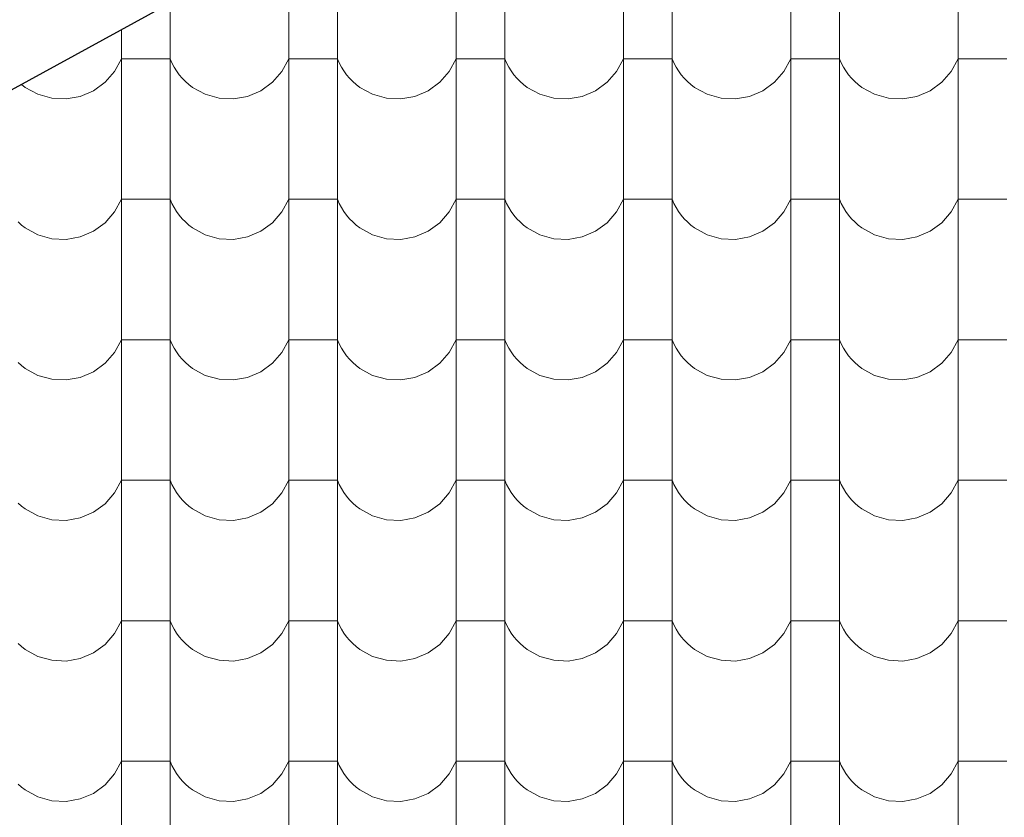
# Model space of a CAD drawing. Header units: millimetres. Extents: x -61343 to 9939, y -6894 to 7453.
# Tile 181 of 255: x 1342 to 1536, y -5318 to -5161. Entities that reach past the tile are written whole.
import ezdxf

# ---------------------------------------------------------------- set-up
doc = ezdxf.new("R2010")
doc.units = ezdxf.units.MM
doc.header["$MEASUREMENT"] = 0
doc.layers.add('810-G Ogólne', color=7, linetype='Continuous')
doc.layers.add('990-D Import IFC', color=7, linetype='Continuous')

# ---------------------------------------------------------------- blocks, each defined once
blk = doc.blocks.new('*X1830', base_point=(515069.4, 47309.9))
at = {"layer": '990-D Import IFC', "color": 251, "linetype": 'Continuous', "lineweight": 13, "true_color": 0x6a6a6a}
for p, q in [((523697.5, -39391.1), (523697.5, -39668.1)), ((523931.4, -39391.1), (523931.4, -39668.1)), ((524027.5, -39391.1), (524027.5, -39668.1)), ((524261.4, -39391.1), (524261.4, -39668.1)), ((524357.5, -39391.1), (524357.5, -39668.1)), ((524591.4, -39391.1), (524591.4, -39668.1)), ((524687.5, -39391.1), (524687.5, -39668.1)), ((524921.4, -39391.1), (524921.4, -39668.1)), ((525017.5, -39391.1), (525017.5, -39668.1)), ((525251.4, -39391.1), (525251.4, -39668.1)), ((523601.4, -39441.8), (523601.4, -39668.1)), ((523588.1, -39524.2), (523601.4, -39499.2)), ((523649.4, -39499.2), (523601.4, -39499.2)), ((523697.5, -39499.2), (523649.4, -39499.2)), ((523697.5, -39499.2), (523701.1, -39507.5)), ((523701.1, -39507.5), (523705.4, -39515.6)), ((523918.1, -39524.2), (523931.4, -39499.2)), ((523979.4, -39499.2), (523931.4, -39499.2)), ((524027.5, -39499.2), (523979.4, -39499.2)), ((524027.5, -39499.2), (524031.1, -39507.5)), ((524031.1, -39507.5), (524035.4, -39515.6)), ((524248.1, -39524.2), (524261.4, -39499.2)), ((524309.4, -39499.2), (524261.4, -39499.2)), ((524357.5, -39499.2), (524309.4, -39499.2)), ((524357.5, -39499.2), (524361.1, -39507.5)), ((524361.1, -39507.5), (524365.4, -39515.6)), ((524578.1, -39524.2), (524591.4, -39499.2)), ((524639.4, -39499.2), (524591.4, -39499.2)), ((524687.5, -39499.2), (524639.4, -39499.2)), ((524687.5, -39499.2), (524691.1, -39507.5)), ((524691.1, -39507.5), (524695.4, -39515.6)), ((524908.1, -39524.2), (524921.4, -39499.2)), ((524969.4, -39499.2), (524921.4, -39499.2)), ((525017.5, -39499.2), (524969.4, -39499.2)), ((525017.5, -39499.2), (525021.1, -39507.5)), ((525021.1, -39507.5), (525025.4, -39515.6)), ((525238.1, -39524.2), (525251.4, -39499.2)), ((525299.4, -39499.2), (525251.4, -39499.2)), ((525347.5, -39499.2), (525299.4, -39499.2)), ((523569.4, -39545.7), (523588.1, -39524.2)), ((523705.4, -39515.6), (523710.2, -39523.3)), ((523710.2, -39523.3), (523715.5, -39530.7)), ((523715.5, -39530.7), (523721.4, -39537.6)), ((523899.4, -39545.7), (523918.1, -39524.2)), ((524035.4, -39515.6), (524040.2, -39523.3)), ((524040.2, -39523.3), (524045.5, -39530.7)), ((524045.5, -39530.7), (524051.4, -39537.6)), ((524229.4, -39545.7), (524248.1, -39524.2)), ((524365.4, -39515.6), (524370.2, -39523.3)), ((524370.2, -39523.3), (524375.5, -39530.7)), ((524375.5, -39530.7), (524381.4, -39537.6)), ((524559.4, -39545.7), (524578.1, -39524.2)), ((524695.4, -39515.6), (524700.2, -39523.3)), ((524700.2, -39523.3), (524705.5, -39530.7)), ((524705.5, -39530.7), (524711.4, -39537.6)), ((524889.4, -39545.7), (524908.1, -39524.2)), ((525025.4, -39515.6), (525030.2, -39523.3)), ((525030.2, -39523.3), (525035.5, -39530.7)), ((525035.5, -39530.7), (525041.4, -39537.6)), ((525219.4, -39545.7), (525238.1, -39524.2)), ((523404.2, -39549.8), (523404.6, -39550.2)), ((523404.6, -39550.2), (523411.9, -39555.7)), ((523546.5, -39562.4), (523569.4, -39545.7)), ((523721.4, -39537.6), (523727.8, -39544.1)), ((523727.8, -39544.1), (523734.6, -39550.2)), ((523734.6, -39550.2), (523741.9, -39555.7)), ((523876.5, -39562.4), (523899.4, -39545.7)), ((524051.4, -39537.6), (524057.8, -39544.1)), ((524057.8, -39544.1), (524064.6, -39550.2)), ((524064.6, -39550.2), (524071.9, -39555.7)), ((524206.5, -39562.4), (524229.4, -39545.7)), ((524381.4, -39537.6), (524387.8, -39544.1)), ((524387.8, -39544.1), (524394.6, -39550.2)), ((524394.6, -39550.2), (524401.9, -39555.7)), ((524536.5, -39562.4), (524559.4, -39545.7)), ((524711.4, -39537.6), (524717.8, -39544.1)), ((524717.8, -39544.1), (524724.6, -39550.2)), ((524724.6, -39550.2), (524731.9, -39555.7)), ((524866.5, -39562.4), (524889.4, -39545.7)), ((525041.4, -39537.6), (525047.8, -39544.1)), ((525047.8, -39544.1), (525054.6, -39550.2)), ((525054.6, -39550.2), (525061.9, -39555.7)), ((525196.5, -39562.4), (525219.4, -39545.7)), ((523411.9, -39555.7), (523436.7, -39569.4)), ((523436.7, -39569.4), (523464.1, -39577.1)), ((523520.4, -39573.5), (523546.5, -39562.4)), ((523741.9, -39555.7), (523766.7, -39569.4)), ((523766.7, -39569.4), (523794.1, -39577.1)), ((523850.4, -39573.5), (523876.5, -39562.4)), ((524071.9, -39555.7), (524096.7, -39569.4)), ((524096.7, -39569.4), (524124.1, -39577.1)), ((524180.4, -39573.5), (524206.5, -39562.4)), ((524401.9, -39555.7), (524426.7, -39569.4)), ((524426.7, -39569.4), (524454.1, -39577.1)), ((524510.4, -39573.5), (524536.5, -39562.4)), ((524731.9, -39555.7), (524756.7, -39569.4)), ((524756.7, -39569.4), (524784.1, -39577.1)), ((524840.4, -39573.5), (524866.5, -39562.4)), ((525061.9, -39555.7), (525086.7, -39569.4)), ((525086.7, -39569.4), (525114.1, -39577.1)), ((525170.4, -39573.5), (525196.5, -39562.4)), ((523464.1, -39577.1), (523492.4, -39578.5)), ((523492.4, -39578.5), (523520.4, -39573.5)), ((523794.1, -39577.1), (523822.4, -39578.5)), ((523822.4, -39578.5), (523850.4, -39573.5)), ((524124.1, -39577.1), (524152.4, -39578.5)), ((524152.4, -39578.5), (524180.4, -39573.5)), ((524454.1, -39577.1), (524482.4, -39578.5)), ((524482.4, -39578.5), (524510.4, -39573.5)), ((524784.1, -39577.1), (524812.4, -39578.5)), ((524812.4, -39578.5), (524840.4, -39573.5)), ((525114.1, -39577.1), (525142.4, -39578.5)), ((525142.4, -39578.5), (525170.4, -39573.5)), ((523601.4, -39668.1), (523601.4, -39945.1)), ((523697.5, -39668.1), (523697.5, -39945.1)), ((523931.4, -39668.1), (523931.4, -39945.1)), ((524027.5, -39668.1), (524027.5, -39945.1)), ((524261.4, -39668.1), (524261.4, -39945.1)), ((524357.5, -39668.1), (524357.5, -39945.1)), ((524591.4, -39668.1), (524591.4, -39945.1)), ((524687.5, -39668.1), (524687.5, -39945.1)), ((524921.4, -39668.1), (524921.4, -39945.1)), ((525017.5, -39668.1), (525017.5, -39945.1)), ((525251.4, -39668.1), (525251.4, -39945.1)), ((523588.1, -39801.2), (523601.4, -39776.2)), ((523649.4, -39776.2), (523601.4, -39776.2)), ((523697.5, -39776.2), (523649.4, -39776.2)), ((523697.5, -39776.2), (523701.1, -39784.5)), ((523701.1, -39784.5), (523705.4, -39792.6)), ((523918.1, -39801.2), (523931.4, -39776.2)), ((523979.4, -39776.2), (523931.4, -39776.2)), ((524027.5, -39776.2), (523979.4, -39776.2)), ((524027.5, -39776.2), (524031.1, -39784.5)), ((524031.1, -39784.5), (524035.4, -39792.6)), ((524248.1, -39801.2), (524261.4, -39776.2)), ((524309.4, -39776.2), (524261.4, -39776.2)), ((524357.5, -39776.2), (524309.4, -39776.2)), ((524357.5, -39776.2), (524361.1, -39784.5)), ((524361.1, -39784.5), (524365.4, -39792.6)), ((524578.1, -39801.2), (524591.4, -39776.2)), ((524639.4, -39776.2), (524591.4, -39776.2)), ((524687.5, -39776.2), (524639.4, -39776.2)), ((524687.5, -39776.2), (524691.1, -39784.5)), ((524691.1, -39784.5), (524695.4, -39792.6)), ((524908.1, -39801.2), (524921.4, -39776.2)), ((524969.4, -39776.2), (524921.4, -39776.2)), ((525017.5, -39776.2), (524969.4, -39776.2)), ((525017.5, -39776.2), (525021.1, -39784.5)), ((525021.1, -39784.5), (525025.4, -39792.6)), ((525238.1, -39801.2), (525251.4, -39776.2)), ((525299.4, -39776.2), (525251.4, -39776.2)), ((525347.5, -39776.2), (525299.4, -39776.2)), ((523569.4, -39822.7), (523588.1, -39801.2)), ((523705.4, -39792.6), (523710.2, -39800.3)), ((523710.2, -39800.3), (523715.5, -39807.7)), ((523899.4, -39822.7), (523918.1, -39801.2)), ((524035.4, -39792.6), (524040.2, -39800.3)), ((524040.2, -39800.3), (524045.5, -39807.7)), ((524229.4, -39822.7), (524248.1, -39801.2)), ((524365.4, -39792.6), (524370.2, -39800.3)), ((524370.2, -39800.3), (524375.5, -39807.7)), ((524559.4, -39822.7), (524578.1, -39801.2)), ((524695.4, -39792.6), (524700.2, -39800.3)), ((524700.2, -39800.3), (524705.5, -39807.7)), ((524889.4, -39822.7), (524908.1, -39801.2)), ((525025.4, -39792.6), (525030.2, -39800.3)), ((525030.2, -39800.3), (525035.5, -39807.7)), ((525219.4, -39822.7), (525238.1, -39801.2)), ((523397.8, -39821.1), (523404.6, -39827.2)), ((523546.5, -39839.4), (523569.4, -39822.7)), ((523715.5, -39807.7), (523721.4, -39814.6)), ((523721.4, -39814.6), (523727.8, -39821.1)), ((523727.8, -39821.1), (523734.6, -39827.2)), ((523876.5, -39839.4), (523899.4, -39822.7)), ((524045.5, -39807.7), (524051.4, -39814.6)), ((524051.4, -39814.6), (524057.8, -39821.1)), ((524057.8, -39821.1), (524064.6, -39827.2)), ((524206.5, -39839.4), (524229.4, -39822.7)), ((524375.5, -39807.7), (524381.4, -39814.6)), ((524381.4, -39814.6), (524387.8, -39821.1)), ((524387.8, -39821.1), (524394.6, -39827.2)), ((524536.5, -39839.4), (524559.4, -39822.7)), ((524705.5, -39807.7), (524711.4, -39814.6)), ((524711.4, -39814.6), (524717.8, -39821.1)), ((524717.8, -39821.1), (524724.6, -39827.2)), ((524866.5, -39839.4), (524889.4, -39822.7)), ((525035.5, -39807.7), (525041.4, -39814.6)), ((525041.4, -39814.6), (525047.8, -39821.1)), ((525047.8, -39821.1), (525054.6, -39827.2)), ((525196.5, -39839.4), (525219.4, -39822.7)), ((523404.6, -39827.2), (523411.9, -39832.7)), ((523411.9, -39832.7), (523436.7, -39846.4)), ((523520.4, -39850.5), (523546.5, -39839.4)), ((523734.6, -39827.2), (523741.9, -39832.7)), ((523741.9, -39832.7), (523766.7, -39846.4)), ((523850.4, -39850.5), (523876.5, -39839.4)), ((524064.6, -39827.2), (524071.9, -39832.7)), ((524071.9, -39832.7), (524096.7, -39846.4)), ((524180.4, -39850.5), (524206.5, -39839.4)), ((524394.6, -39827.2), (524401.9, -39832.7)), ((524401.9, -39832.7), (524426.7, -39846.4)), ((524510.4, -39850.5), (524536.5, -39839.4)), ((524724.6, -39827.2), (524731.9, -39832.7)), ((524731.9, -39832.7), (524756.7, -39846.4)), ((524840.4, -39850.5), (524866.5, -39839.4)), ((525054.6, -39827.2), (525061.9, -39832.7)), ((525061.9, -39832.7), (525086.7, -39846.4)), ((525170.4, -39850.5), (525196.5, -39839.4)), ((523436.7, -39846.4), (523464.1, -39854.1)), ((523464.1, -39854.1), (523492.4, -39855.5)), ((523492.4, -39855.5), (523520.4, -39850.5)), ((523766.7, -39846.4), (523794.1, -39854.1)), ((523794.1, -39854.1), (523822.4, -39855.5)), ((523822.4, -39855.5), (523850.4, -39850.5)), ((524096.7, -39846.4), (524124.1, -39854.1)), ((524124.1, -39854.1), (524152.4, -39855.5)), ((524152.4, -39855.5), (524180.4, -39850.5)), ((524426.7, -39846.4), (524454.1, -39854.1)), ((524454.1, -39854.1), (524482.4, -39855.5)), ((524482.4, -39855.5), (524510.4, -39850.5)), ((524756.7, -39846.4), (524784.1, -39854.1)), ((524784.1, -39854.1), (524812.4, -39855.5)), ((524812.4, -39855.5), (524840.4, -39850.5)), ((525086.7, -39846.4), (525114.1, -39854.1)), ((525114.1, -39854.1), (525142.4, -39855.5)), ((525142.4, -39855.5), (525170.4, -39850.5)), ((523601.4, -39945.1), (523601.4, -40222.1)), ((523697.5, -39945.1), (523697.5, -40222.1)), ((523931.4, -39945.1), (523931.4, -40222.1)), ((524027.5, -39945.1), (524027.5, -40222.1)), ((524261.4, -39945.1), (524261.4, -40222.1)), ((524357.5, -39945.1), (524357.5, -40222.1)), ((524591.4, -39945.1), (524591.4, -40222.1)), ((524687.5, -39945.1), (524687.5, -40222.1)), ((524921.4, -39945.1), (524921.4, -40222.1)), ((525017.5, -39945.1), (525017.5, -40222.1)), ((525251.4, -39945.1), (525251.4, -40222.1)), ((523588.1, -40078.2), (523601.4, -40053.2)), ((523649.4, -40053.2), (523601.4, -40053.2)), ((523697.5, -40053.2), (523649.4, -40053.2)), ((523697.5, -40053.2), (523701.1, -40061.5)), ((523918.1, -40078.2), (523931.4, -40053.2)), ((523979.4, -40053.2), (523931.4, -40053.2)), ((524027.5, -40053.2), (523979.4, -40053.2)), ((524027.5, -40053.2), (524031.1, -40061.5)), ((524248.1, -40078.2), (524261.4, -40053.2)), ((524309.4, -40053.2), (524261.4, -40053.2)), ((524357.5, -40053.2), (524309.4, -40053.2)), ((524357.5, -40053.2), (524361.1, -40061.5)), ((524578.1, -40078.2), (524591.4, -40053.2)), ((524639.4, -40053.2), (524591.4, -40053.2)), ((524687.5, -40053.2), (524639.4, -40053.2)), ((524687.5, -40053.2), (524691.1, -40061.5)), ((524908.1, -40078.2), (524921.4, -40053.2)), ((524969.4, -40053.2), (524921.4, -40053.2)), ((525017.5, -40053.2), (524969.4, -40053.2)), ((525017.5, -40053.2), (525021.1, -40061.5)), ((525238.1, -40078.2), (525251.4, -40053.2)), ((525299.4, -40053.2), (525251.4, -40053.2)), ((525347.5, -40053.2), (525299.4, -40053.2)), ((523569.4, -40099.7), (523588.1, -40078.2)), ((523701.1, -40061.5), (523705.4, -40069.6)), ((523705.4, -40069.6), (523710.2, -40077.3)), ((523710.2, -40077.3), (523715.5, -40084.7)), ((523899.4, -40099.7), (523918.1, -40078.2)), ((524031.1, -40061.5), (524035.4, -40069.6)), ((524035.4, -40069.6), (524040.2, -40077.3)), ((524040.2, -40077.3), (524045.5, -40084.7)), ((524229.4, -40099.7), (524248.1, -40078.2)), ((524361.1, -40061.5), (524365.4, -40069.6)), ((524365.4, -40069.6), (524370.2, -40077.3)), ((524370.2, -40077.3), (524375.5, -40084.7)), ((524559.4, -40099.7), (524578.1, -40078.2)), ((524691.1, -40061.5), (524695.4, -40069.6)), ((524695.4, -40069.6), (524700.2, -40077.3)), ((524700.2, -40077.3), (524705.5, -40084.7)), ((524889.4, -40099.7), (524908.1, -40078.2)), ((525021.1, -40061.5), (525025.4, -40069.6)), ((525025.4, -40069.6), (525030.2, -40077.3)), ((525030.2, -40077.3), (525035.5, -40084.7)), ((525219.4, -40099.7), (525238.1, -40078.2)), ((523715.5, -40084.7), (523721.4, -40091.6)), ((523721.4, -40091.6), (523727.8, -40098.1)), ((524045.5, -40084.7), (524051.4, -40091.6)), ((524051.4, -40091.6), (524057.8, -40098.1)), ((524375.5, -40084.7), (524381.4, -40091.6)), ((524381.4, -40091.6), (524387.8, -40098.1)), ((524705.5, -40084.7), (524711.4, -40091.6)), ((524711.4, -40091.6), (524717.8, -40098.1)), ((525035.5, -40084.7), (525041.4, -40091.6)), ((525041.4, -40091.6), (525047.8, -40098.1)), ((523397.8, -40098.1), (523404.6, -40104.2)), ((523404.6, -40104.2), (523411.9, -40109.7)), ((523411.9, -40109.7), (523436.7, -40123.4)), ((523520.4, -40127.5), (523546.5, -40116.4)), ((523546.5, -40116.4), (523569.4, -40099.7)), ((523727.8, -40098.1), (523734.6, -40104.2)), ((523734.6, -40104.2), (523741.9, -40109.7)), ((523741.9, -40109.7), (523766.7, -40123.4)), ((523850.4, -40127.5), (523876.5, -40116.4)), ((523876.5, -40116.4), (523899.4, -40099.7)), ((524057.8, -40098.1), (524064.6, -40104.2)), ((524064.6, -40104.2), (524071.9, -40109.7)), ((524071.9, -40109.7), (524096.7, -40123.4)), ((524180.4, -40127.5), (524206.5, -40116.4)), ((524206.5, -40116.4), (524229.4, -40099.7)), ((524387.8, -40098.1), (524394.6, -40104.2)), ((524394.6, -40104.2), (524401.9, -40109.7)), ((524401.9, -40109.7), (524426.7, -40123.4)), ((524510.4, -40127.5), (524536.5, -40116.4)), ((524536.5, -40116.4), (524559.4, -40099.7)), ((524717.8, -40098.1), (524724.6, -40104.2)), ((524724.6, -40104.2), (524731.9, -40109.7)), ((524731.9, -40109.7), (524756.7, -40123.4)), ((524840.4, -40127.5), (524866.5, -40116.4)), ((524866.5, -40116.4), (524889.4, -40099.7)), ((525047.8, -40098.1), (525054.6, -40104.2)), ((525054.6, -40104.2), (525061.9, -40109.7)), ((525061.9, -40109.7), (525086.7, -40123.4)), ((525170.4, -40127.5), (525196.5, -40116.4)), ((525196.5, -40116.4), (525219.4, -40099.7)), ((523436.7, -40123.4), (523464.1, -40131.1)), ((523464.1, -40131.1), (523492.4, -40132.5)), ((523492.4, -40132.5), (523520.4, -40127.5)), ((523766.7, -40123.4), (523794.1, -40131.1)), ((523794.1, -40131.1), (523822.4, -40132.5)), ((523822.4, -40132.5), (523850.4, -40127.5)), ((524096.7, -40123.4), (524124.1, -40131.1)), ((524124.1, -40131.1), (524152.4, -40132.5)), ((524152.4, -40132.5), (524180.4, -40127.5)), ((524426.7, -40123.4), (524454.1, -40131.1)), ((524454.1, -40131.1), (524482.4, -40132.5)), ((524482.4, -40132.5), (524510.4, -40127.5)), ((524756.7, -40123.4), (524784.1, -40131.1)), ((524784.1, -40131.1), (524812.4, -40132.5)), ((524812.4, -40132.5), (524840.4, -40127.5)), ((525086.7, -40123.4), (525114.1, -40131.1)), ((525114.1, -40131.1), (525142.4, -40132.5)), ((525142.4, -40132.5), (525170.4, -40127.5)), ((523601.4, -40222.1), (523601.4, -40499.1)), ((523697.5, -40222.1), (523697.5, -40499.1)), ((523931.4, -40222.1), (523931.4, -40499.1)), ((524027.5, -40222.1), (524027.5, -40499.1)), ((524261.4, -40222.1), (524261.4, -40499.1)), ((524357.5, -40222.1), (524357.5, -40499.1)), ((524591.4, -40222.1), (524591.4, -40499.1)), ((524687.5, -40222.1), (524687.5, -40499.1)), ((524921.4, -40222.1), (524921.4, -40499.1)), ((525017.5, -40222.1), (525017.5, -40499.1)), ((525251.4, -40222.1), (525251.4, -40499.1)), ((523588.1, -40355.2), (523601.4, -40330.2)), ((523649.4, -40330.2), (523601.4, -40330.2)), ((523697.5, -40330.2), (523649.4, -40330.2)), ((523697.5, -40330.2), (523701.1, -40338.5)), ((523918.1, -40355.2), (523931.4, -40330.2)), ((523979.4, -40330.2), (523931.4, -40330.2)), ((524027.5, -40330.2), (523979.4, -40330.2)), ((524027.5, -40330.2), (524031.1, -40338.5)), ((524248.1, -40355.2), (524261.4, -40330.2)), ((524309.4, -40330.2), (524261.4, -40330.2)), ((524357.5, -40330.2), (524309.4, -40330.2)), ((524357.5, -40330.2), (524361.1, -40338.5)), ((524578.1, -40355.2), (524591.4, -40330.2)), ((524639.4, -40330.2), (524591.4, -40330.2)), ((524687.5, -40330.2), (524639.4, -40330.2)), ((524687.5, -40330.2), (524691.1, -40338.5)), ((524908.1, -40355.2), (524921.4, -40330.2)), ((524969.4, -40330.2), (524921.4, -40330.2)), ((525017.5, -40330.2), (524969.4, -40330.2)), ((525017.5, -40330.2), (525021.1, -40338.5)), ((525238.1, -40355.2), (525251.4, -40330.2)), ((525299.4, -40330.2), (525251.4, -40330.2)), ((525347.5, -40330.2), (525299.4, -40330.2)), ((523701.1, -40338.5), (523705.4, -40346.6)), ((523705.4, -40346.6), (523710.2, -40354.3)), ((524031.1, -40338.5), (524035.4, -40346.6)), ((524035.4, -40346.6), (524040.2, -40354.3)), ((524361.1, -40338.5), (524365.4, -40346.6)), ((524365.4, -40346.6), (524370.2, -40354.3)), ((524691.1, -40338.5), (524695.4, -40346.6)), ((524695.4, -40346.6), (524700.2, -40354.3)), ((525021.1, -40338.5), (525025.4, -40346.6)), ((525025.4, -40346.6), (525030.2, -40354.3)), ((523569.4, -40376.7), (523588.1, -40355.2)), ((523710.2, -40354.3), (523715.5, -40361.7)), ((523715.5, -40361.7), (523721.4, -40368.6)), ((523721.4, -40368.6), (523727.8, -40375.1)), ((523899.4, -40376.7), (523918.1, -40355.2)), ((524040.2, -40354.3), (524045.5, -40361.7)), ((524045.5, -40361.7), (524051.4, -40368.6)), ((524051.4, -40368.6), (524057.8, -40375.1)), ((524229.4, -40376.7), (524248.1, -40355.2)), ((524370.2, -40354.3), (524375.5, -40361.7)), ((524375.5, -40361.7), (524381.4, -40368.6)), ((524381.4, -40368.6), (524387.8, -40375.1)), ((524559.4, -40376.7), (524578.1, -40355.2)), ((524700.2, -40354.3), (524705.5, -40361.7)), ((524705.5, -40361.7), (524711.4, -40368.6)), ((524711.4, -40368.6), (524717.8, -40375.1)), ((524889.4, -40376.7), (524908.1, -40355.2)), ((525030.2, -40354.3), (525035.5, -40361.7)), ((525035.5, -40361.7), (525041.4, -40368.6)), ((525041.4, -40368.6), (525047.8, -40375.1)), ((525219.4, -40376.7), (525238.1, -40355.2)), ((523397.8, -40375.1), (523404.6, -40381.2)), ((523404.6, -40381.2), (523411.9, -40386.7)), ((523411.9, -40386.7), (523436.7, -40400.4)), ((523546.5, -40393.4), (523569.4, -40376.7)), ((523727.8, -40375.1), (523734.6, -40381.2)), ((523734.6, -40381.2), (523741.9, -40386.7)), ((523741.9, -40386.7), (523766.7, -40400.4)), ((523876.5, -40393.4), (523899.4, -40376.7)), ((524057.8, -40375.1), (524064.6, -40381.2)), ((524064.6, -40381.2), (524071.9, -40386.7)), ((524071.9, -40386.7), (524096.7, -40400.4)), ((524206.5, -40393.4), (524229.4, -40376.7)), ((524387.8, -40375.1), (524394.6, -40381.2)), ((524394.6, -40381.2), (524401.9, -40386.7)), ((524401.9, -40386.7), (524426.7, -40400.4)), ((524536.5, -40393.4), (524559.4, -40376.7)), ((524717.8, -40375.1), (524724.6, -40381.2)), ((524724.6, -40381.2), (524731.9, -40386.7)), ((524731.9, -40386.7), (524756.7, -40400.4)), ((524866.5, -40393.4), (524889.4, -40376.7)), ((525047.8, -40375.1), (525054.6, -40381.2)), ((525054.6, -40381.2), (525061.9, -40386.7)), ((525061.9, -40386.7), (525086.7, -40400.4)), ((525196.5, -40393.4), (525219.4, -40376.7)), ((523436.7, -40400.4), (523464.1, -40408.1)), ((523464.1, -40408.1), (523492.4, -40409.5)), ((523492.4, -40409.5), (523520.4, -40404.5)), ((523520.4, -40404.5), (523546.5, -40393.4)), ((523766.7, -40400.4), (523794.1, -40408.1)), ((523794.1, -40408.1), (523822.4, -40409.5)), ((523822.4, -40409.5), (523850.4, -40404.5)), ((523850.4, -40404.5), (523876.5, -40393.4)), ((524096.7, -40400.4), (524124.1, -40408.1)), ((524124.1, -40408.1), (524152.4, -40409.5)), ((524152.4, -40409.5), (524180.4, -40404.5)), ((524180.4, -40404.5), (524206.5, -40393.4)), ((524426.7, -40400.4), (524454.1, -40408.1)), ((524454.1, -40408.1), (524482.4, -40409.5)), ((524482.4, -40409.5), (524510.4, -40404.5)), ((524510.4, -40404.5), (524536.5, -40393.4)), ((524756.7, -40400.4), (524784.1, -40408.1)), ((524784.1, -40408.1), (524812.4, -40409.5)), ((524812.4, -40409.5), (524840.4, -40404.5)), ((524840.4, -40404.5), (524866.5, -40393.4)), ((525086.7, -40400.4), (525114.1, -40408.1)), ((525114.1, -40408.1), (525142.4, -40409.5)), ((525142.4, -40409.5), (525170.4, -40404.5)), ((525170.4, -40404.5), (525196.5, -40393.4)), ((523601.4, -40499.1), (523601.4, -40776.1)), ((523697.5, -40499.1), (523697.5, -40776.1)), ((523931.4, -40499.1), (523931.4, -40776.1)), ((524027.5, -40499.1), (524027.5, -40776.1)), ((524261.4, -40499.1), (524261.4, -40776.1)), ((524357.5, -40499.1), (524357.5, -40776.1)), ((524591.4, -40499.1), (524591.4, -40776.1)), ((524687.5, -40499.1), (524687.5, -40776.1)), ((524921.4, -40499.1), (524921.4, -40776.1)), ((525017.5, -40499.1), (525017.5, -40776.1)), ((525251.4, -40499.1), (525251.4, -40776.1)), ((523588.1, -40632.2), (523601.4, -40607.2)), ((523649.4, -40607.2), (523601.4, -40607.2)), ((523697.5, -40607.2), (523649.4, -40607.2)), ((523697.5, -40607.2), (523701.1, -40615.5)), ((523701.1, -40615.5), (523705.4, -40623.6)), ((523918.1, -40632.2), (523931.4, -40607.2)), ((523979.4, -40607.2), (523931.4, -40607.2)), ((524027.5, -40607.2), (523979.4, -40607.2)), ((524027.5, -40607.2), (524031.1, -40615.5)), ((524031.1, -40615.5), (524035.4, -40623.6)), ((524248.1, -40632.2), (524261.4, -40607.2)), ((524309.4, -40607.2), (524261.4, -40607.2)), ((524357.5, -40607.2), (524309.4, -40607.2)), ((524357.5, -40607.2), (524361.1, -40615.5)), ((524361.1, -40615.5), (524365.4, -40623.6)), ((524578.1, -40632.2), (524591.4, -40607.2)), ((524639.4, -40607.2), (524591.4, -40607.2)), ((524687.5, -40607.2), (524639.4, -40607.2)), ((524687.5, -40607.2), (524691.1, -40615.5)), ((524691.1, -40615.5), (524695.4, -40623.6)), ((524908.1, -40632.2), (524921.4, -40607.2)), ((524969.4, -40607.2), (524921.4, -40607.2)), ((525017.5, -40607.2), (524969.4, -40607.2)), ((525017.5, -40607.2), (525021.1, -40615.5)), ((525021.1, -40615.5), (525025.4, -40623.6)), ((525238.1, -40632.2), (525251.4, -40607.2)), ((525299.4, -40607.2), (525251.4, -40607.2)), ((525347.5, -40607.2), (525299.4, -40607.2)), ((523569.4, -40653.7), (523588.1, -40632.2)), ((523705.4, -40623.6), (523710.2, -40631.3)), ((523710.2, -40631.3), (523715.5, -40638.7)), ((523715.5, -40638.7), (523721.4, -40645.6)), ((523899.4, -40653.7), (523918.1, -40632.2)), ((524035.4, -40623.6), (524040.2, -40631.3)), ((524040.2, -40631.3), (524045.5, -40638.7)), ((524045.5, -40638.7), (524051.4, -40645.6)), ((524229.4, -40653.7), (524248.1, -40632.2)), ((524365.4, -40623.6), (524370.2, -40631.3)), ((524370.2, -40631.3), (524375.5, -40638.7)), ((524375.5, -40638.7), (524381.4, -40645.6)), ((524559.4, -40653.7), (524578.1, -40632.2)), ((524695.4, -40623.6), (524700.2, -40631.3)), ((524700.2, -40631.3), (524705.5, -40638.7)), ((524705.5, -40638.7), (524711.4, -40645.6)), ((524889.4, -40653.7), (524908.1, -40632.2)), ((525025.4, -40623.6), (525030.2, -40631.3)), ((525030.2, -40631.3), (525035.5, -40638.7)), ((525035.5, -40638.7), (525041.4, -40645.6)), ((525219.4, -40653.7), (525238.1, -40632.2)), ((523397.8, -40652.1), (523404.6, -40658.2)), ((523404.6, -40658.2), (523411.9, -40663.7)), ((523546.5, -40670.4), (523569.4, -40653.7)), ((523721.4, -40645.6), (523727.8, -40652.1)), ((523727.8, -40652.1), (523734.6, -40658.2)), ((523734.6, -40658.2), (523741.9, -40663.7)), ((523876.5, -40670.4), (523899.4, -40653.7)), ((524051.4, -40645.6), (524057.8, -40652.1)), ((524057.8, -40652.1), (524064.6, -40658.2)), ((524064.6, -40658.2), (524071.9, -40663.7)), ((524206.5, -40670.4), (524229.4, -40653.7)), ((524381.4, -40645.6), (524387.8, -40652.1)), ((524387.8, -40652.1), (524394.6, -40658.2)), ((524394.6, -40658.2), (524401.9, -40663.7)), ((524536.5, -40670.4), (524559.4, -40653.7)), ((524711.4, -40645.6), (524717.8, -40652.1)), ((524717.8, -40652.1), (524724.6, -40658.2)), ((524724.6, -40658.2), (524731.9, -40663.7)), ((524866.5, -40670.4), (524889.4, -40653.7)), ((525041.4, -40645.6), (525047.8, -40652.1)), ((525047.8, -40652.1), (525054.6, -40658.2)), ((525054.6, -40658.2), (525061.9, -40663.7)), ((525196.5, -40670.4), (525219.4, -40653.7)), ((523411.9, -40663.7), (523436.7, -40677.4)), ((523436.7, -40677.4), (523464.1, -40685.1)), ((523520.4, -40681.5), (523546.5, -40670.4)), ((523741.9, -40663.7), (523766.7, -40677.4)), ((523766.7, -40677.4), (523794.1, -40685.1)), ((523850.4, -40681.5), (523876.5, -40670.4)), ((524071.9, -40663.7), (524096.7, -40677.4)), ((524096.7, -40677.4), (524124.1, -40685.1)), ((524180.4, -40681.5), (524206.5, -40670.4)), ((524401.9, -40663.7), (524426.7, -40677.4)), ((524426.7, -40677.4), (524454.1, -40685.1)), ((524510.4, -40681.5), (524536.5, -40670.4)), ((524731.9, -40663.7), (524756.7, -40677.4)), ((524756.7, -40677.4), (524784.1, -40685.1)), ((524840.4, -40681.5), (524866.5, -40670.4)), ((525061.9, -40663.7), (525086.7, -40677.4)), ((525086.7, -40677.4), (525114.1, -40685.1)), ((525170.4, -40681.5), (525196.5, -40670.4)), ((523464.1, -40685.1), (523492.4, -40686.5)), ((523492.4, -40686.5), (523520.4, -40681.5)), ((523794.1, -40685.1), (523822.4, -40686.5)), ((523822.4, -40686.5), (523850.4, -40681.5)), ((524124.1, -40685.1), (524152.4, -40686.5)), ((524152.4, -40686.5), (524180.4, -40681.5)), ((524454.1, -40685.1), (524482.4, -40686.5)), ((524482.4, -40686.5), (524510.4, -40681.5)), ((524784.1, -40685.1), (524812.4, -40686.5)), ((524812.4, -40686.5), (524840.4, -40681.5)), ((525114.1, -40685.1), (525142.4, -40686.5)), ((525142.4, -40686.5), (525170.4, -40681.5)), ((523601.4, -40776.1), (523601.4, -41053.1)), ((523697.5, -40776.1), (523697.5, -41053.1)), ((523931.4, -40776.1), (523931.4, -41053.1)), ((524027.5, -40776.1), (524027.5, -41053.1)), ((524261.4, -40776.1), (524261.4, -41053.1)), ((524357.5, -40776.1), (524357.5, -41053.1)), ((524591.4, -40776.1), (524591.4, -41053.1)), ((524687.5, -40776.1), (524687.5, -41053.1)), ((524921.4, -40776.1), (524921.4, -41053.1)), ((525017.5, -40776.1), (525017.5, -41053.1)), ((525251.4, -40776.1), (525251.4, -41053.1)), ((523588.1, -40909.2), (523601.4, -40884.2)), ((523649.4, -40884.2), (523601.4, -40884.2)), ((523697.5, -40884.2), (523649.4, -40884.2)), ((523697.5, -40884.2), (523701.1, -40892.5)), ((523701.1, -40892.5), (523705.4, -40900.6)), ((523918.1, -40909.2), (523931.4, -40884.2)), ((523979.4, -40884.2), (523931.4, -40884.2)), ((524027.5, -40884.2), (523979.4, -40884.2)), ((524027.5, -40884.2), (524031.1, -40892.5)), ((524031.1, -40892.5), (524035.4, -40900.6)), ((524248.1, -40909.2), (524261.4, -40884.2)), ((524309.4, -40884.2), (524261.4, -40884.2)), ((524357.5, -40884.2), (524309.4, -40884.2)), ((524357.5, -40884.2), (524361.1, -40892.5)), ((524361.1, -40892.5), (524365.4, -40900.6)), ((524578.1, -40909.2), (524591.4, -40884.2)), ((524639.4, -40884.2), (524591.4, -40884.2)), ((524687.5, -40884.2), (524639.4, -40884.2)), ((524687.5, -40884.2), (524691.1, -40892.5)), ((524691.1, -40892.5), (524695.4, -40900.6)), ((524908.1, -40909.2), (524921.4, -40884.2)), ((524969.4, -40884.2), (524921.4, -40884.2)), ((525017.5, -40884.2), (524969.4, -40884.2)), ((525017.5, -40884.2), (525021.1, -40892.5)), ((525021.1, -40892.5), (525025.4, -40900.6)), ((525238.1, -40909.2), (525251.4, -40884.2)), ((525299.4, -40884.2), (525251.4, -40884.2)), ((525347.5, -40884.2), (525299.4, -40884.2)), ((523569.4, -40930.7), (523588.1, -40909.2)), ((523705.4, -40900.6), (523710.2, -40908.3)), ((523710.2, -40908.3), (523715.5, -40915.7)), ((523899.4, -40930.7), (523918.1, -40909.2)), ((524035.4, -40900.6), (524040.2, -40908.3)), ((524040.2, -40908.3), (524045.5, -40915.7)), ((524229.4, -40930.7), (524248.1, -40909.2)), ((524365.4, -40900.6), (524370.2, -40908.3)), ((524370.2, -40908.3), (524375.5, -40915.7)), ((524559.4, -40930.7), (524578.1, -40909.2)), ((524695.4, -40900.6), (524700.2, -40908.3)), ((524700.2, -40908.3), (524705.5, -40915.7)), ((524889.4, -40930.7), (524908.1, -40909.2)), ((525025.4, -40900.6), (525030.2, -40908.3)), ((525030.2, -40908.3), (525035.5, -40915.7)), ((525219.4, -40930.7), (525238.1, -40909.2)), ((523397.8, -40929.1), (523404.6, -40935.2)), ((523546.5, -40947.4), (523569.4, -40930.7)), ((523715.5, -40915.7), (523721.4, -40922.6)), ((523721.4, -40922.6), (523727.8, -40929.1)), ((523727.8, -40929.1), (523734.6, -40935.2)), ((523876.5, -40947.4), (523899.4, -40930.7)), ((524045.5, -40915.7), (524051.4, -40922.6)), ((524051.4, -40922.6), (524057.8, -40929.1)), ((524057.8, -40929.1), (524064.6, -40935.2)), ((524206.5, -40947.4), (524229.4, -40930.7)), ((524375.5, -40915.7), (524381.4, -40922.6)), ((524381.4, -40922.6), (524387.8, -40929.1)), ((524387.8, -40929.1), (524394.6, -40935.2)), ((524536.5, -40947.4), (524559.4, -40930.7)), ((524705.5, -40915.7), (524711.4, -40922.6)), ((524711.4, -40922.6), (524717.8, -40929.1)), ((524717.8, -40929.1), (524724.6, -40935.2)), ((524866.5, -40947.4), (524889.4, -40930.7)), ((525035.5, -40915.7), (525041.4, -40922.6)), ((525041.4, -40922.6), (525047.8, -40929.1)), ((525047.8, -40929.1), (525054.6, -40935.2)), ((525196.5, -40947.4), (525219.4, -40930.7)), ((523404.6, -40935.2), (523411.9, -40940.7)), ((523411.9, -40940.7), (523436.7, -40954.4)), ((523520.4, -40958.5), (523546.5, -40947.4)), ((523734.6, -40935.2), (523741.9, -40940.7)), ((523741.9, -40940.7), (523766.7, -40954.4)), ((523850.4, -40958.5), (523876.5, -40947.4)), ((524064.6, -40935.2), (524071.9, -40940.7)), ((524071.9, -40940.7), (524096.7, -40954.4)), ((524180.4, -40958.5), (524206.5, -40947.4)), ((524394.6, -40935.2), (524401.9, -40940.7)), ((524401.9, -40940.7), (524426.7, -40954.4)), ((524510.4, -40958.5), (524536.5, -40947.4)), ((524724.6, -40935.2), (524731.9, -40940.7)), ((524731.9, -40940.7), (524756.7, -40954.4)), ((524840.4, -40958.5), (524866.5, -40947.4)), ((525054.6, -40935.2), (525061.9, -40940.7)), ((525061.9, -40940.7), (525086.7, -40954.4)), ((525170.4, -40958.5), (525196.5, -40947.4)), ((523436.7, -40954.4), (523464.1, -40962.1)), ((523464.1, -40962.1), (523492.4, -40963.5)), ((523492.4, -40963.5), (523520.4, -40958.5)), ((523766.7, -40954.4), (523794.1, -40962.1)), ((523794.1, -40962.1), (523822.4, -40963.5)), ((523822.4, -40963.5), (523850.4, -40958.5)), ((524096.7, -40954.4), (524124.1, -40962.1)), ((524124.1, -40962.1), (524152.4, -40963.5)), ((524152.4, -40963.5), (524180.4, -40958.5)), ((524426.7, -40954.4), (524454.1, -40962.1)), ((524454.1, -40962.1), (524482.4, -40963.5)), ((524482.4, -40963.5), (524510.4, -40958.5)), ((524756.7, -40954.4), (524784.1, -40962.1)), ((524784.1, -40962.1), (524812.4, -40963.5)), ((524812.4, -40963.5), (524840.4, -40958.5)), ((525086.7, -40954.4), (525114.1, -40962.1)), ((525114.1, -40962.1), (525142.4, -40963.5)), ((525142.4, -40963.5), (525170.4, -40958.5))]:
    blk.add_line(p, q, dxfattribs=at)
blk = doc.blocks.new('Wypełnienie_15_3', base_point=(515069.4, 47309.9))
at = {"layer": '990-D Import IFC', "color": 251, "linetype": 'Continuous', "lineweight": 13, "true_color": 0x6a6a6a}
blk.add_blockref('*X1830', (515069.4, 47309.9), dxfattribs=at)

msp = doc.modelspace()

# ---------------------------------------------------------------- linework, layer by layer
at = {"layer": '810-G Ogólne', "color": 7, "linetype": 'Continuous', "lineweight": 25}
msp.add_line((813.971, -5462.404), (1535.422, -5067.404), dxfattribs=at)
at = {"layer": '990-D Import IFC', "color": 7, "linetype": 'Continuous', "lineweight": 13}
msp.add_lwpolyline([(1535.422, -5067.404), (3035.371, -5067.404), (2421.044, -5435.404), (1607.971, -5435.404), (1607.971, -5462.404), (813.971, -5462.404)], close=True, dxfattribs=at)

# ---------------------------------------------------------------- block references
at = {"layer": '990-D Import IFC', "color": 251, "linetype": 'Continuous', "lineweight": 13, "true_color": 0x6a6a6a, "xscale": 0.1, "yscale": 0.1, "zscale": 0.1}
msp.add_blockref('Wypełnienie_15_3', (508.562, 3512.683), dxfattribs=at)

doc.saveas('drawing.dxf')
